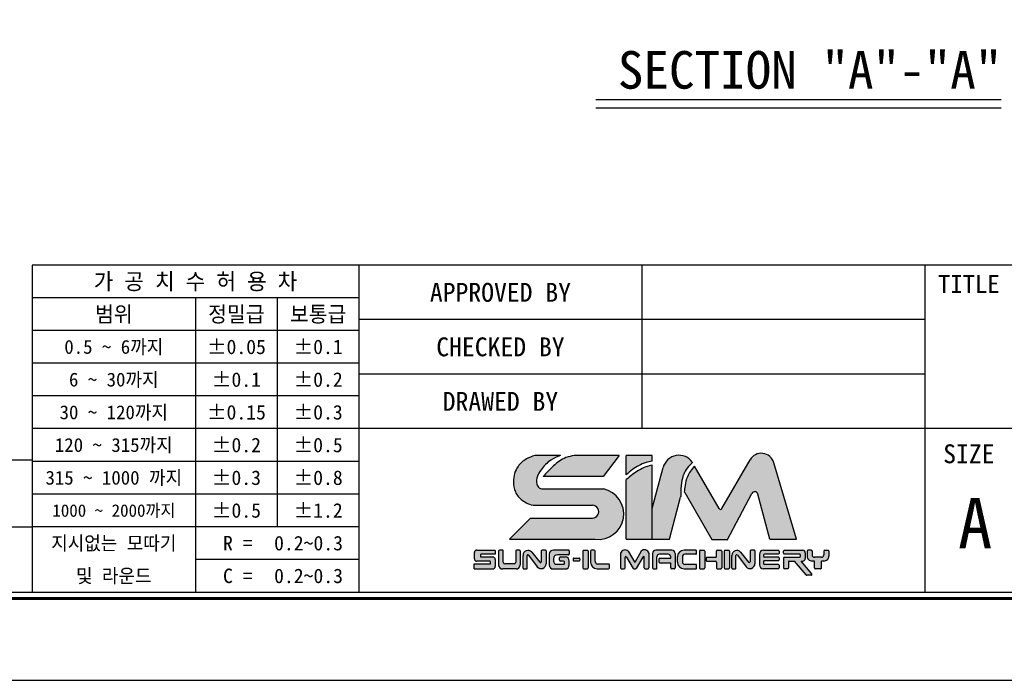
# Model space of a CAD drawing. Header units: millimetres. Extents: x 1195 to 1543, y 641 to 887.
# Tile 2 of 2: x 1381 to 1473, y 641 to 702. Entities that reach past the tile are written whole.
import ezdxf
from ezdxf.enums import TextEntityAlignment as Align

# ---------------------------------------------------------------- set-up
doc = ezdxf.new("R2010")
doc.units = ezdxf.units.MM
doc.layers.add('Z5', color=7, linetype='Continuous')
doc.layers.add('Z7', color=7, linetype='Continuous')

# ---------------------------------------------------------------- blocks, each defined once
blk = doc.blocks.new('란표제')
h = blk.add_hatch(color=8)
h.dxf.hatch_style = 1
edge = h.paths.add_edge_path()
edge.add_spline(control_points=[(211.586712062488, 14.73767623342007), (211.5979655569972, 15.05995682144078), (211.6173841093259, 15.61607052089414), (211.7789107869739, 16.3460245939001), (212.0883945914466, 16.90037927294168), (212.3712800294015, 17.17334599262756), (212.5211611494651, 17.31797188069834)], knot_values=[0, 0, 0, 0, 0.7435831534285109, 1.283095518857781, 1.707763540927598, 2.186317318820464, 2.186317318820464, 2.186317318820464, 2.186317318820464], degree=3, periodic=0)
edge.add_arc((211.4478182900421, 16.58453128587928), 1.300000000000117, 34.34572044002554, 164.9999999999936)
edge.add_line((210.1921147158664, 16.92099604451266), (209.319017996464, 13.66255472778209))
edge.add_line((209.319017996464, 13.66255472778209), (209.319017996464, 11.2074160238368))
edge.add_line((209.319017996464, 11.2074160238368), (210.6863499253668, 11.2074160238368))
edge.add_line((210.6863499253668, 11.2074160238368), (211.5798839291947, 14.54213032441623))
edge.add_spline(control_points=[(211.5798839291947, 14.5421303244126), (211.5821599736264, 14.60731229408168), (211.5844360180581, 14.67249426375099), (211.586712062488, 14.73767623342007)], knot_values=[2.186317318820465, 2.186317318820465, 2.186317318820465, 2.186317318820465, 2.336708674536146, 2.336708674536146, 2.336708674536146, 2.336708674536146], degree=3, periodic=0)
edge = h.paths.add_edge_path()
edge.add_arc((217.4733307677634, 14.73094655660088), 0.2599999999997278, 14.999999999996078, 152.0936797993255, ccw=False)
edge.add_line((217.7244714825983, 14.79823950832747), (218.681274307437, 11.22740275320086))
edge.add_line((218.681274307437, 11.22740275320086), (220.7932630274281, 11.22740275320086))
edge.add_line((220.7932630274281, 11.22740275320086), (218.9990320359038, 17.29391512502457))
edge.add_arc((218.0017364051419, 16.99895508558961), 1.040000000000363, 16.47610349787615, 150.0000000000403)
edge.add_line((217.101069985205, 17.51895508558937), (214.8678378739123, 13.65088360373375))
edge.add_arc((214.7552545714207, 13.71588360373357), 0.1299999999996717, 210.0000000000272, 330.0000000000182, ccw=False)
edge.add_line((214.642671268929, 13.65088360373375), (212.6921295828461, 17.02932090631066))
edge.add_spline(control_points=[(212.6921295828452, 17.02932090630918), (212.5742457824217, 16.89979221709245), (212.3414632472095, 16.64401477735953), (212.065290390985, 16.12183659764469), (211.9274507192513, 15.54940397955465), (211.8798952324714, 15.13850761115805), (211.8598466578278, 14.96528077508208)], knot_values=[0, 0, 0, 0, 0.523800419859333, 1.034337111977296, 1.752334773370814, 2.275651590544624, 2.275651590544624, 2.275651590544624, 2.275651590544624], degree=3, periodic=0)
edge.add_arc((211.7973139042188, 14.85130860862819), 0.1300000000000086, 30.0000000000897, 61.24788174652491, ccw=False)
edge.add_line((211.9098972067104, 14.91630860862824), (214.0576988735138, 11.19620699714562))
edge.add_line((214.0576988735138, 11.19620699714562), (215.3070704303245, 11.1962069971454))
edge.add_line((215.3070704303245, 11.1962069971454), (217.243565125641, 14.85263365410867))
h = blk.add_hatch(color=150)
h.dxf.hatch_style = 1
edge = h.paths.add_edge_path()
edge.add_spline(control_points=[(207.254885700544, 16.33602195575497), (207.4122922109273, 16.47608683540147), (207.7174809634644, 16.74765264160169), (208.2523540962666, 17.06731062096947), (208.7774405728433, 17.32249890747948), (209.1543874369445, 17.38665720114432), (209.319017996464, 17.41467816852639)], knot_values=[0, 0, 0, 0, 0.6304310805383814, 1.222315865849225, 1.865724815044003, 2.364625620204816, 2.364625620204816, 2.364625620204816, 2.364625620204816], degree=3, periodic=0)
edge.add_line((209.319017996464, 17.41467816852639), (209.319017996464, 17.8749359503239))
edge.add_line((209.319017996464, 17.8749359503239), (207.254885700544, 17.8749359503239))
edge.add_line((207.254885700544, 17.8749359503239), (207.254885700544, 16.33602195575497))
edge = h.paths.add_edge_path()
edge.add_spline(control_points=[(209.319017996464, 17.09505608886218), (209.1507810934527, 17.05636180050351), (208.7718837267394, 16.96921585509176), (208.2430076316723, 16.7021166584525), (207.7228945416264, 16.35351243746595), (207.413543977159, 16.08416408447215), (207.254885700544, 15.9460219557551)], knot_values=[0, 0, 0, 0, 0.5164407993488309, 1.163110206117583, 1.761888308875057, 2.392319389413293, 2.392319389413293, 2.392319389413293, 2.392319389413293], degree=3, periodic=0)
edge.add_line((207.254885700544, 15.9460219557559), (207.254885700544, 11.2074160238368))
edge.add_line((207.254885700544, 11.2074160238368), (209.319017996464, 11.2074160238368))
edge.add_line((209.319017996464, 11.2074160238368), (209.319017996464, 17.09505608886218))
edge = h.paths.add_edge_path()
edge.add_line((205.4485281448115, 15.20675719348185), (200.5646388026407, 15.20675719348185))
edge.add_spline(control_points=[(200.5646388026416, 15.20675719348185), (200.4849448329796, 15.2311278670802), (200.2902893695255, 15.29065413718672), (200.0764048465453, 15.67955931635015), (200.1444277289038, 16.22277553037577), (200.5626230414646, 16.86702953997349), (201.1445093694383, 17.51252125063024), (201.753622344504, 17.7642963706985), (202.0212897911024, 17.8749359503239)], knot_values=[0, 0, 0, 0, 0.2433595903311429, 0.5944147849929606, 1.213183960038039, 1.789398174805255, 2.88702788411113, 3.747486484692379, 3.747486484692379, 3.747486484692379, 3.747486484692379], degree=3, periodic=0)
edge.add_line((202.021289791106, 17.87493595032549), (199.975920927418, 17.87493595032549))
edge.add_spline(control_points=[(199.975920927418, 17.87493595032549), (199.7520550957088, 17.7906646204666), (199.2509278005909, 17.60202188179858), (198.4944564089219, 16.96557093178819), (198.1991549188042, 15.94031959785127), (198.3773366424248, 14.94330619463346), (198.8409946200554, 14.33840604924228), (199.2605940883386, 14.13379854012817), (199.4124566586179, 14.059746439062)], knot_values=[0, 0, 0, 0, 0.550739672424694, 1.232839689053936, 2.19963066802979, 2.850121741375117, 3.513003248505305, 3.888995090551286, 3.888995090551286, 3.888995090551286, 3.888995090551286], degree=3, periodic=0)
edge.add_arc((200.0158996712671, 15.21120487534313), 1.299999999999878, 242.3423855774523, 270.0000000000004)
edge.add_line((200.0158996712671, 13.91120487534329), (204.5640160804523, 13.91120487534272))
edge.add_arc((204.5640160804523, 13.39961279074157), 0.5115920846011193, 270.18688939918, 90, ccw=False)
edge.add_line((204.565684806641, 12.88802342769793), (199.6526393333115, 12.88802342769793))
edge.add_line((199.6526393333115, 12.88802342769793), (197.9720319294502, 11.2074160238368))
edge.add_line((197.9720319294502, 11.2074160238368), (204.7937810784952, 11.2074160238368))
edge.add_arc((205.0304162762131, 13.2219417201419), 2.028376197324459, 263.3004820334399, 78.10426637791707)
edge = h.paths.add_edge_path(flags=17)
edge.add_spline(control_points=[(203.124493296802, 17.8749359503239), (202.8996633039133, 17.82721986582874), (202.2807588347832, 17.69586862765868), (201.4378743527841, 17.06335641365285), (200.9055243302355, 16.48007066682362), (200.6418784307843, 16.19119889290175)], knot_values=[0, 0, 0, 0, 0.6846043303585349, 1.884555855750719, 3.061918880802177, 3.061918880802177, 3.061918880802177, 3.061918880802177], degree=3, periodic=0)
edge.add_line((200.6418784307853, 16.19119889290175), (205.4077128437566, 16.19119889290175))
edge.add_line((205.4077128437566, 16.19119889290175), (206.7038211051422, 17.8749359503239))
edge.add_line((206.7038211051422, 17.8749359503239), (203.124493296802, 17.8749359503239))
h = blk.add_hatch(color=150)
h.dxf.hatch_style = 1
h.paths.add_polyline_path([(196.8398843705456, 9.607704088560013, 0.4142135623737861), (196.644884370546, 9.80270408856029), (195.7199446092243, 9.80270408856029, -0.4142135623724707), (195.6549446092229, 9.867704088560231), (195.654944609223, 9.948566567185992, -0.4142135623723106), (195.7199446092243, 10.0135665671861), (196.8398843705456, 10.0135665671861), (196.8398843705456, 10.3463613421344), (195.3763517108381, 10.34636134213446, 0.4142135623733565), (195.1813517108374, 10.15136134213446), (195.1813517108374, 9.651637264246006, 0.4142135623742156), (195.3763517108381, 9.45663726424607), (196.4043549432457, 9.456637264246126, -0.4142135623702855), (196.4693549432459, 9.391637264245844), (196.4693549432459, 9.314484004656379, -0.4142135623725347), (196.4043549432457, 9.249484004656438), (195.1625882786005, 9.249484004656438), (195.1625882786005, 8.845717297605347), (196.644884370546, 8.845717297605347, 0.4142135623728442), (196.8398843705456, 9.04071729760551)])
h.paths.add_polyline_path([(204.2241152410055, 10.26798301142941, 0.4142135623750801), (204.1591152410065, 10.33298301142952), (203.8636730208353, 10.33298301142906, 0.4142135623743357), (203.7986730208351, 10.26798301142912), (203.7986730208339, 8.929340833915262, 0.4142135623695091), (203.8636730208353, 8.864340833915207), (204.1591152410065, 8.864340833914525, 0.4142135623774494), (204.2241152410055, 8.929340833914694)])
h.paths.add_polyline_path([(207.1653805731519, 9.763626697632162, -0.7673269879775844), (207.2866722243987, 9.796126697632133), (207.8058751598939, 8.896840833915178, 0.2679491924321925), (207.8621668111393, 8.864340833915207), (207.9913022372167, 8.864340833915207, 0.2679491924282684), (208.0475938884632, 8.896840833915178), (208.5667968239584, 9.796126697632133, -0.7673269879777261), (208.6880884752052, 9.763626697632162), (208.6880884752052, 8.929340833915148, 0.4142135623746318), (208.7530884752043, 8.864340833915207), (208.9903602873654, 8.864340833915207, 0.4142135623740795), (209.0553602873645, 8.929340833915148), (209.0553602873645, 10.10884705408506, 0.5572135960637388), (208.4489020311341, 10.2713470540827), (207.9267345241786, 9.366926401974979), (207.4045670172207, 10.27134705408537, 0.5198906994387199), (206.7981087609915, 10.10884705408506), (206.7981087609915, 8.929340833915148, 0.4142135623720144), (206.8631087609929, 8.864340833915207), (207.1003805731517, 8.864340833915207, 0.414213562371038), (207.1653805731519, 8.929340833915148)])
h = blk.add_hatch(color=251)
h.dxf.hatch_style = 1
h.paths.add_polyline_path([(203.5669230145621, 9.653807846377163, 0.4142135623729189), (203.5019230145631, 9.718807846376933), (203.0985386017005, 9.718807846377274, 0.4142135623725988), (203.0335386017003, 9.653807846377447), (203.0335386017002, 9.535083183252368, 0.4142135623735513), (203.0985386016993, 9.470083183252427), (203.5019230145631, 9.470083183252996, 0.4142135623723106), (203.5669230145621, 9.535083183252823)])
h.paths.add_polyline_path([(198.8155383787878, 9.170717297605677), (198.8155383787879, 10.28136134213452, 0.4142135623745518), (198.7505383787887, 10.34636134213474), (198.5312483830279, 10.34636134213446, 0.4142135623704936), (198.4662483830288, 10.28136134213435), (198.4662483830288, 9.374979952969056, -0.4142135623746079), (198.3362483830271, 9.244979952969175), (197.6035467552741, 9.244979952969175, -0.4142135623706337), (197.4735467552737, 9.374979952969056), (197.4735467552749, 10.28136134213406, 0.4142135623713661), (197.4085467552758, 10.34636134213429), (197.173220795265, 10.3463613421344, 0.4142135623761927), (197.1082207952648, 10.28136134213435), (197.1082207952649, 9.170717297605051, 0.4142135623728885), (197.4332207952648, 8.845717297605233), (198.490538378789, 8.845717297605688, 0.4142135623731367)])
h.paths.add_polyline_path([(200.8836941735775, 9.265258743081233), (200.8836941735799, 10.28136134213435, 0.4142135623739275), (200.8186941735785, 10.3463613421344), (200.5662103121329, 10.34636134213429, 0.4142135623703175), (200.5012103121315, 10.28136134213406), (200.5012103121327, 9.419089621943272, -0.7053166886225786), (200.385850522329, 9.377993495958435), (199.7365529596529, 10.17365216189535, 0.7053166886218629), (199.0443942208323, 9.927075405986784), (199.0443942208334, 8.91071729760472, 0.4142135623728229), (199.1093942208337, 8.845717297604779), (199.3056264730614, 8.84571729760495, 0.4142135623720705), (199.3706264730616, 8.910717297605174), (199.3706264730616, 9.904828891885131, -0.7182104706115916), (199.4873633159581, 9.944177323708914), (200.1832731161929, 9.02916815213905, 0.7182104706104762)])
h.paths.add_polyline_path([(202.7217367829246, 9.170717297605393), (202.7217367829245, 9.475145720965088, 0.414213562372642), (202.3967367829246, 9.80014572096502), (202.0179389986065, 9.800145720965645, 0.414213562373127), (201.9529389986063, 9.735145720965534), (201.9529389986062, 9.538394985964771, 0.4142135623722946), (202.0179389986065, 9.47339498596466), (202.273324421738, 9.473394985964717, -0.4142135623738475), (202.3383244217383, 9.40839498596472), (202.3383244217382, 9.281672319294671, -0.414213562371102), (202.273324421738, 9.21667231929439), (201.7241999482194, 9.21667231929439, -0.4142135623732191), (201.4641999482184, 9.476672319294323), (201.4641999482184, 9.652153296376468, -0.4142135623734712), (201.7891999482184, 9.977153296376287), (202.6567367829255, 9.97715329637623, 0.4142135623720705), (202.7217367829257, 10.04215329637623), (202.7217367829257, 10.2813613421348, 0.4142135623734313), (202.6567367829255, 10.3463613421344), (201.4565649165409, 10.3463613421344, 0.4142135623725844), (201.1315649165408, 10.02136134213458), (201.1315649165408, 9.170717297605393, 0.4142135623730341), (201.4565649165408, 8.845717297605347), (202.3967367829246, 8.845717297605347, 0.4142135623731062)])
h.paths.add_polyline_path([(205.9125890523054, 9.174990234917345, 0.4142135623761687), (205.8475890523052, 9.23999023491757), (204.9759224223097, 9.23999023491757, -0.4142135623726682), (204.7809224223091, 9.434990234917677), (204.7809224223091, 10.26798301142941, 0.4142135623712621), (204.7159224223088, 10.33298301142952), (204.4844112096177, 10.33298301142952, 0.4142135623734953), (204.4194112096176, 10.26798301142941), (204.4194112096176, 9.38434083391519, 0.4142135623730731), (204.9394112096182, 8.864340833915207), (205.8475890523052, 8.864340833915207, 0.4142135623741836), (205.9125890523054, 8.929340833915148)])
h.paths.add_polyline_path([(209.694731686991, 9.823725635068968, -0.4142135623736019), (209.8897316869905, 10.01872563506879), (210.5938065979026, 10.0187256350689, -0.4142135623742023), (210.7888065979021, 9.823725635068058), (210.7888065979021, 9.69676070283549), (209.9214226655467, 9.696760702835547, 0.4142135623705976), (209.8564226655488, 9.631760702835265), (209.8564226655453, 9.40577132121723, 0.41421356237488), (209.9214226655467, 9.340771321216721), (210.7888065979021, 9.34077132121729), (210.7888065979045, 8.929340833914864, 0.4142135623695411), (210.8538065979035, 8.864340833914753), (211.0838216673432, 8.86434083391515, 0.4142135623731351), (211.1488216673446, 8.929340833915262), (211.1488216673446, 10.07298301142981, 0.4142135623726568), (210.8888216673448, 10.33298301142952), (209.5973415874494, 10.33298301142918, 0.4142135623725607), (209.337341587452, 10.07298301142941), (209.337341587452, 8.929340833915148, 0.4142135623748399), (209.4023415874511, 8.864340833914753), (209.6297316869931, 8.864340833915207, 0.4142135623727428), (209.694731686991, 8.929340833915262)])
h.paths.add_polyline_path([(212.8488973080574, 9.150598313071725, 0.4142135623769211), (212.7838973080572, 9.21559831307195), (211.9150975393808, 9.215598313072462, -0.4142135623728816), (211.7200975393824, 9.410598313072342), (211.7200975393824, 9.825681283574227, -0.4142135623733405), (211.9150975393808, 10.02068128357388), (212.7838973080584, 10.02068128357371, 0.4142135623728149), (212.8488973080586, 10.08568128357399), (212.8488973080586, 10.26798301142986, 0.4142135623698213), (212.7838973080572, 10.33298301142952), (211.8480273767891, 10.33298301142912, 0.414213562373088), (211.3280273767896, 9.812983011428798), (211.3280273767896, 9.384340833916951, 0.4142135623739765), (211.8480273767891, 8.864340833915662), (212.7838973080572, 8.864340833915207, 0.4142135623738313), (212.8488973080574, 8.929340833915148)])
h.paths.add_polyline_path([(213.492579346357, 10.26798301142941, 0.41421356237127), (213.4275793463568, 10.33298301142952), (213.1321371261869, 10.33298301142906, 0.414213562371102), (213.0671371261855, 10.26798301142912), (213.0671371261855, 8.929340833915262, 0.4142135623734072), (213.1321371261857, 8.864340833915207), (213.4275793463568, 8.864340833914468, 0.4142135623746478), (213.492579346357, 8.929340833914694)])
h.paths.add_polyline_path([(214.8456035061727, 10.26798301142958, 0.4142135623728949), (214.7806035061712, 10.33298301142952), (214.4851612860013, 10.33298301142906, 0.4142135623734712), (214.4201612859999, 10.26798301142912), (214.4201612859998, 9.839948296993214, -0.4142135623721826), (214.3551612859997, 9.774948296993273), (213.676330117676, 9.774948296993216, 0.4142135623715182), (213.6113301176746, 9.709948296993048), (213.6113301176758, 9.520356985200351, 0.4142135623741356), (213.676330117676, 9.455356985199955), (214.3551612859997, 9.45535698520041, -0.4142135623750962), (214.4201612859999, 9.390356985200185), (214.4201612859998, 8.929340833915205, 0.4142135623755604), (214.4851612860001, 8.864340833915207), (214.7806035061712, 8.864340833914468, 0.414213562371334), (214.8456035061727, 8.929340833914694)])
h.paths.add_polyline_path([(215.4624624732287, 10.26798301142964, 0.4142135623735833), (215.3974624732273, 10.33298301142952), (215.1020202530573, 10.33298301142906, 0.414213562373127), (215.0370202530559, 10.26798301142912), (215.0370202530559, 8.929340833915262, 0.4142135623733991), (215.1020202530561, 8.864340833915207), (215.3974624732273, 8.864340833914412, 0.4142135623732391), (215.4624624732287, 8.929340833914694)])
h.paths.add_polyline_path([(216.339469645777, 10.17365216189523, 0.7053166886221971), (215.6473109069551, 9.927075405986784), (215.6473109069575, 8.91071729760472, 0.4142135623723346), (215.7123109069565, 8.845717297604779), (215.9085431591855, 8.84571729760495, 0.4142135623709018), (215.9735431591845, 8.910717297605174), (215.9735431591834, 9.904828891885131, -0.7182104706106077), (216.0902800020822, 9.944177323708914), (216.7861898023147, 9.02916815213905, 0.7182104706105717), (217.4866108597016, 9.265258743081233), (217.4866108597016, 10.28136134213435, 0.4142135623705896), (217.4216108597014, 10.3463613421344), (217.1691269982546, 10.34636134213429, 0.4142135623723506), (217.1041269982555, 10.28136134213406), (217.1041269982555, 9.419089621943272, -0.7053166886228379), (216.9887672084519, 9.377993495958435)])
h.paths.add_polyline_path([(219.420415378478, 10.26798301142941, 0.4142135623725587), (219.3554153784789, 10.33298301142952), (218.1709172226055, 10.33298301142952, 0.4142135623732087), (217.8459172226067, 10.00798301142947), (217.8459172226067, 9.189340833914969, 0.4142135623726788), (218.1709172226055, 8.864340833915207), (219.3554153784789, 8.864340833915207, 0.4142135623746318), (219.420415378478, 8.929340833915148), (219.420415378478, 9.143462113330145, 0.4142135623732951), (219.3554153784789, 9.208462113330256), (218.2404718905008, 9.208462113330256, -0.4142135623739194), (218.1754718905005, 9.273462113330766), (218.1754718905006, 9.438182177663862, -0.4142135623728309), (218.240471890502, 9.503182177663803), (219.3554153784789, 9.50318217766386, 0.414213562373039), (219.420415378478, 9.568182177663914), (219.420415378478, 9.728365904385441, 0.4142135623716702), (219.3554153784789, 9.793365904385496), (218.240471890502, 9.793365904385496, -0.4142135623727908), (218.1754718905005, 9.858365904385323), (218.1754718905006, 9.955071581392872, -0.4142135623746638), (218.2404718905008, 10.02007158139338), (219.3554153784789, 10.02007158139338, 0.4142135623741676), (219.420415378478, 10.08507158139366)])
h.paths.add_polyline_path([(221.4898233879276, 10.13798301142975, 0.4142135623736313), (221.2948233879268, 10.3329830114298), (219.8352710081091, 10.33298301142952, 0.4142135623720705), (219.7702710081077, 10.26798301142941), (219.7702710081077, 10.10677544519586, 0.414213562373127), (219.8352710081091, 10.04177544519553), (221.0336939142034, 10.0417754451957, -0.4142135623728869), (221.0986939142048, 9.976775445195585), (221.0986939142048, 9.837352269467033, -0.4142135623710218), (221.0336939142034, 9.772352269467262), (219.8352710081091, 9.772352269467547, 0.4142135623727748), (219.7702710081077, 9.707352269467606), (219.7702710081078, 8.929340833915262, 0.4142135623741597), (219.8352710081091, 8.864340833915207), (220.0926108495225, 8.864340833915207, 0.4142135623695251), (220.1576108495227, 8.929340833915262), (220.1576108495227, 9.414242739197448, -0.4142135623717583), (220.2226108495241, 9.479242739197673), (220.6306965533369, 9.479242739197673), (221.5531320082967, 8.379926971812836, 0.2216946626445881), (221.6029248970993, 8.356708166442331), (221.9552971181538, 8.35670816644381, 0.637070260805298), (222.0050900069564, 8.46348936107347), (221.1527717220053, 9.479242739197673), (221.2948233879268, 9.479242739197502, 0.414213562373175), (221.4898233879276, 9.674242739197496)])
h.paths.add_polyline_path([(223.366210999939, 9.869242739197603), (223.366210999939, 10.26798301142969, 0.4142135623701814), (223.3012109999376, 10.33298301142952), (223.0343925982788, 10.33298301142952, 0.4142135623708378), (222.9693925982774, 10.26798301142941), (222.9693925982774, 9.96735226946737, -0.4142135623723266), (222.7743925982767, 9.772352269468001), (222.2290342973, 9.772352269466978, -0.4142135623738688), (222.034034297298, 9.967352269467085), (222.034034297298, 10.26798301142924, 0.4142135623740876), (221.969034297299, 10.33298301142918), (221.7022158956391, 10.33298301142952, 0.4142135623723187), (221.63721589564, 10.26798301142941), (221.63721589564, 9.869242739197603, 0.4142135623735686), (222.0272158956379, 9.479242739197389), (222.9762109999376, 9.479242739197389, 0.4142135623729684)])
h.paths.add_polyline_path([(222.7748939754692, 9.479242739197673), (222.2133923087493, 9.479242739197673), (222.2133923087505, 8.929340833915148, 0.4142135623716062), (222.2783923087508, 8.864340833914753), (222.7098939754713, 8.864340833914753, 0.4142135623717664), (222.7748939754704, 8.929340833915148)])
for p, q in [((202.0212897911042, 17.87493595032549), (199.975920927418, 17.87493595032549)), ((206.7038211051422, 17.8749359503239), (203.124493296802, 17.8749359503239)), ((206.7038211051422, 17.8749359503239), (205.4077128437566, 16.19119889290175)), ((209.319017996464, 17.8749359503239), (207.254885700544, 17.8749359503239)), ((207.254885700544, 16.33602195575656), (207.254885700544, 17.8749359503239)), ((209.319017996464, 17.41467816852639), (209.319017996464, 17.8749359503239)), ((214.8678378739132, 13.65088360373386), (217.101069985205, 17.51895508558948)), ((220.7932630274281, 11.22740275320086), (218.9990320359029, 17.29391512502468)), ((209.319017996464, 11.2074160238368), (209.319017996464, 17.09505608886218)), ((209.319017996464, 13.66255472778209), (210.1921147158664, 16.92099604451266)), ((214.6426712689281, 13.65088360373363), (212.692129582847, 17.02932090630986)), ((205.4077128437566, 16.19119889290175), (200.6418784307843, 16.19119889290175)), ((207.254885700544, 11.2074160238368), (207.254885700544, 15.94602195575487)), ((200.5646388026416, 15.20675719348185), (205.4485281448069, 15.20675719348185)), ((211.9098972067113, 14.91630860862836), (214.0576988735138, 11.19620699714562)), ((210.6863499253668, 11.2074160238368), (211.5798839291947, 14.54213032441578)), ((215.2814177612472, 11.14777045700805), (217.2435651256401, 14.8526336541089)), ((218.681274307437, 11.22740275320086), (217.7244714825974, 14.79823950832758)), ((200.0158996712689, 13.91120487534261), (204.5640160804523, 13.91120487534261)), ((199.6526393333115, 12.88802342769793), (197.9720319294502, 11.20741602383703)), ((199.6526393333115, 12.88802342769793), (204.5623473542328, 12.88802342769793)), ((197.9720319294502, 11.2074160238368), (204.7937810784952, 11.2074160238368)), ((207.254885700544, 11.2074160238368), (209.319017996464, 11.2074160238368)), ((209.319017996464, 11.2074160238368), (210.6863499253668, 11.2074160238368)), ((214.0576988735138, 11.19620699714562), (215.2814177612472, 11.1962069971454)), ((218.681274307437, 11.22740275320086), (220.7932630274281, 11.22740275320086)), ((195.3763517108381, 10.3463613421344), (196.8398843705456, 10.3463613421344)), ((196.8398843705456, 10.32175464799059), (196.8398843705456, 10.0135665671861)), ((197.1082207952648, 10.28136134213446), (197.1082207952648, 9.170717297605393)), ((197.4085467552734, 10.3463613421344), (197.173220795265, 10.3463613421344)), ((197.4735467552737, 9.37497995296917), (197.4735467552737, 10.28136134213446)), ((198.4662483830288, 10.28136134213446), (198.4662483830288, 9.37497995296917)), ((198.7505383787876, 10.3463613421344), (198.5312483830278, 10.3463613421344)), ((198.8155383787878, 10.28136134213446), (198.8155383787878, 9.170717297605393)), ((200.5012103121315, 10.28136134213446), (200.5012103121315, 9.419089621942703)), ((200.8186941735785, 10.3463613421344), (200.5662103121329, 10.3463613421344)), ((200.8836941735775, 10.28136134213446), (200.8836941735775, 9.265258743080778)), ((202.6567367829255, 10.3463613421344), (201.4565649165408, 10.3463613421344)), ((202.7217367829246, 10.28136134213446), (202.7217367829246, 10.04215329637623)), ((202.7217367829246, 10.28136134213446), (202.7217367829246, 10.04215329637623)), ((203.7986730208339, 10.26798301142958), (203.7986730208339, 8.929340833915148)), ((203.8636730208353, 10.33298301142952), (204.1591152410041, 10.33298301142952)), ((204.2241152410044, 10.26798301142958), (204.2241152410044, 8.929340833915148)), ((204.4194112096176, 10.26798301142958), (204.4194112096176, 9.38434083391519)), ((204.7159224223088, 10.33298301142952), (204.4844112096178, 10.33298301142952)), ((204.7809224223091, 9.434990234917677), (204.7809224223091, 10.26798301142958)), ((207.4045670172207, 10.27134705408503), (207.9267345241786, 9.366926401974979)), ((208.4489020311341, 10.27134705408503), (207.9267345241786, 9.366926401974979)), ((210.8888216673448, 10.33298301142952), (209.5973415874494, 10.33298301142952)), ((212.7838973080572, 10.33298301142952), (211.8480273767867, 10.33298301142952)), ((212.8488973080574, 10.08568128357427), (212.8488973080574, 10.26798301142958)), ((213.0671371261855, 10.26798301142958), (213.0671371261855, 8.929340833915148)), ((213.1321371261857, 10.33298301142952), (213.4275793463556, 10.33298301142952)), ((213.492579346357, 10.26798301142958), (213.492579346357, 8.929340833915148)), ((214.4201612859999, 9.839948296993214), (214.4201612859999, 10.26798301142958)), ((214.4851612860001, 10.33298301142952), (214.7806035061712, 10.33298301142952)), ((214.8456035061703, 10.26798301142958), (214.8456035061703, 8.929340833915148)), ((215.0370202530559, 10.26798301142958), (215.0370202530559, 8.929340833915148)), ((215.1020202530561, 10.33298301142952), (215.3974624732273, 10.33298301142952)), ((215.4624624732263, 10.26798301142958), (215.4624624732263, 8.929340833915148)), ((217.1041269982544, 10.28136134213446), (217.1041269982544, 9.419089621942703)), ((217.4216108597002, 10.3463613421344), (217.1691269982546, 10.3463613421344)), ((217.4866108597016, 10.28136134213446), (217.4866108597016, 9.265258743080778)), ((218.1709172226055, 10.33298301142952), (219.3554153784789, 10.33298301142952)), ((219.420415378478, 10.26798301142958), (219.420415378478, 10.08507158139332)), ((219.7702710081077, 10.10677544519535), (219.7702710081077, 10.26798301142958)), ((219.835271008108, 10.33298301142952), (221.2948233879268, 10.33298301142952)), ((221.63721589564, 10.26798301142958), (221.63721589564, 9.869242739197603)), ((221.969034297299, 10.33298301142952), (221.7022158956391, 10.33298301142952)), ((222.034034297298, 10.26798301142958), (222.034034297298, 9.967352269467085)), ((222.9693925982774, 10.26798301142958), (222.9693925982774, 9.967352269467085)), ((223.0343925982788, 10.33298301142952), (223.3012109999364, 10.33298301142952)), ((223.3662109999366, 10.26798301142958), (223.3662109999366, 9.869242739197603)), ((195.1813517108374, 9.651637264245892), (195.1813517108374, 10.15136134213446)), ((196.4043549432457, 9.45663726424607), (195.3763517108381, 9.45663726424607)), ((195.6549446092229, 9.948566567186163), (195.6549446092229, 9.867704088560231)), ((196.8398843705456, 10.0135665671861), (195.7199446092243, 10.0135665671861)), ((195.7199446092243, 9.80270408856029), (196.644884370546, 9.80270408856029)), ((196.8398843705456, 9.607704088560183), (196.8398843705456, 9.04071729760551)), ((199.0443942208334, 8.910717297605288), (199.0443942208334, 9.92707540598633)), ((199.3706264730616, 8.910717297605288), (199.3706264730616, 9.904828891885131)), ((199.4873633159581, 9.944177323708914), (200.1832731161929, 9.029168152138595)), ((199.7365529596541, 10.17365216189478), (200.3858505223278, 9.377993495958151)), ((201.1315649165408, 10.02136134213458), (201.1315649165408, 9.170717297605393)), ((201.4641999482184, 9.652153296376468), (201.4641999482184, 9.476672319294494)), ((202.6567367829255, 9.977153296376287), (201.7891999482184, 9.977153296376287)), ((201.9529389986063, 9.538394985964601), (201.9529389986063, 9.735145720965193)), ((202.0179389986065, 9.800145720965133), (202.3967367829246, 9.800145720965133)), ((202.273324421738, 9.47339498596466), (202.0179389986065, 9.47339498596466)), ((202.3383244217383, 9.28167231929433), (202.3383244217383, 9.40839498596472)), ((202.7217367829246, 9.170717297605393), (202.7217367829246, 9.475145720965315)), ((203.0335386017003, 9.653807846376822), (203.0335386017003, 9.535083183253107)), ((203.0985386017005, 9.718807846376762), (203.5019230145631, 9.718807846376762)), ((203.5019230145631, 9.470083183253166), (203.0985386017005, 9.470083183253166)), ((203.5669230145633, 9.653807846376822), (203.5669230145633, 9.535083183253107)), ((206.7981087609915, 10.10884705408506), (206.7981087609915, 8.929340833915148)), ((207.1653805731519, 8.929340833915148), (207.1653805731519, 9.763626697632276)), ((207.2866722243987, 9.796126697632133), (207.8058751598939, 8.896840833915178)), ((208.5667968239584, 9.796126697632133), (208.0475938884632, 8.896840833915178)), ((208.6880884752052, 8.929340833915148), (208.6880884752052, 9.763626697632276)), ((209.0553602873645, 10.10884705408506), (209.0553602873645, 8.929340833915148)), ((209.3373415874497, 10.07298301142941), (209.3373415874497, 8.929340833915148)), ((209.694731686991, 8.929340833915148), (209.694731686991, 9.823725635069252)), ((209.8564226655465, 9.63176070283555), (209.8564226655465, 9.40577132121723)), ((210.5938065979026, 10.01872563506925), (209.8897316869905, 10.01872563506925)), ((209.9214226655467, 9.69676070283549), (210.7888065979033, 9.69676070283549)), ((210.7888065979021, 9.69676070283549), (210.7888065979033, 9.823725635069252)), ((211.1488216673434, 10.07298301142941), (211.1488216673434, 8.929340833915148)), ((211.3280273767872, 9.38434083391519), (211.3280273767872, 9.812983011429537)), ((211.7200975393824, 9.82568128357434), (211.7200975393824, 9.410598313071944)), ((212.7838973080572, 10.02068128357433), (211.9150975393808, 10.02068128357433)), ((213.6113301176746, 9.709948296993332), (213.6113301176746, 9.520356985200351)), ((213.676330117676, 9.774948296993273), (214.3551612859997, 9.774948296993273)), ((213.676330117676, 9.45535698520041), (214.3551612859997, 9.45535698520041)), ((215.6473109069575, 8.910717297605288), (215.6473109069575, 9.92707540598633)), ((215.9735431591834, 8.910717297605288), (215.9735431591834, 9.904828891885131)), ((216.0902800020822, 9.944177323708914), (216.7861898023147, 9.029168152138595)), ((216.339469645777, 10.17365216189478), (216.9887672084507, 9.377993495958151)), ((217.8459172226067, 10.00798301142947), (217.8459172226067, 9.189340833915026)), ((218.1754718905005, 9.955071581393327), (218.1754718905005, 9.858365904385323)), ((218.1754718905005, 9.438182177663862), (218.1754718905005, 9.273462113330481)), ((219.3554153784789, 10.02007158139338), (218.2404718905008, 10.02007158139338)), ((219.3554153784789, 9.793365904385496), (218.240471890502, 9.793365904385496)), ((219.3554153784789, 9.503182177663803), (218.240471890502, 9.503182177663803)), ((219.420415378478, 9.728365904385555), (219.420415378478, 9.568182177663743)), ((219.7702710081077, 9.707352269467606), (219.7702710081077, 8.929340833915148)), ((219.835271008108, 10.04177544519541), (221.0336939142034, 10.04177544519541)), ((219.835271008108, 9.772352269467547), (221.0336939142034, 9.772352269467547)), ((220.1576108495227, 9.414242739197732), (220.1576108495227, 8.929340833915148)), ((220.2226108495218, 9.479242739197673), (220.6306965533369, 9.479242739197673)), ((221.5531320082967, 8.379926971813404), (220.6306965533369, 9.479242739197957)), ((221.0986939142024, 9.976775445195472), (221.0986939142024, 9.837352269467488)), ((221.1527717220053, 9.479242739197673), (221.2948233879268, 9.479242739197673)), ((222.0050900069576, 8.463489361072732), (221.1527717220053, 9.479242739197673)), ((221.4898233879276, 10.13798301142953), (221.4898233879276, 9.67424273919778)), ((222.2133923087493, 9.479242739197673), (222.0272158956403, 9.479242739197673)), ((222.2133923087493, 8.929340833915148), (222.2133923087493, 9.479242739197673)), ((222.7743925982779, 9.772352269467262), (222.2290342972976, 9.772352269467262)), ((222.9762109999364, 9.479242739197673), (222.7748939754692, 9.479242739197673)), ((222.7748939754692, 8.929340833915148), (222.7748939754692, 9.479242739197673)), ((195.1625882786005, 8.845717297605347), (195.1625882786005, 9.249484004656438)), ((195.1625882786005, 9.249484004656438), (196.4043549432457, 9.249484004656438)), ((195.1625882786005, 8.845717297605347), (196.644884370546, 8.845717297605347)), ((196.4693549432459, 9.314484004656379), (196.4693549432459, 9.391637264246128)), ((198.490538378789, 8.845717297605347), (197.4332207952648, 8.845717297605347)), ((198.3362483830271, 9.244979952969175), (197.6035467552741, 9.244979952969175)), ((199.1093942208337, 8.845717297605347), (199.3056264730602, 8.845717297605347)), ((201.4565649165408, 8.845717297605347), (202.3967367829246, 8.845717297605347)), ((201.7241999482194, 9.21667231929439), (202.273324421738, 9.21667231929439)), ((203.8636730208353, 8.864340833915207), (204.1591152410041, 8.864340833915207)), ((204.9394112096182, 8.864340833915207), (205.8475890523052, 8.864340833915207)), ((205.8475890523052, 9.23999023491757), (204.9759224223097, 9.23999023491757)), ((205.9125890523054, 8.929340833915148), (205.9125890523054, 9.17499023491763)), ((206.8631087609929, 8.864340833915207), (207.1003805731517, 8.864340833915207)), ((207.8621668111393, 8.864340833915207), (207.9913022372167, 8.864340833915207)), ((208.7530884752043, 8.864340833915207), (208.9903602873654, 8.864340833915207)), ((209.4023415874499, 8.864340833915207), (209.6297316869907, 8.864340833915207)), ((209.9214226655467, 9.34077132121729), (210.7888065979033, 9.34077132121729)), ((210.7888065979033, 8.929340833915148), (210.7888065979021, 9.34077132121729)), ((211.0838216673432, 8.864340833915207), (210.8538065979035, 8.864340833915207)), ((211.8480273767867, 8.864340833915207), (212.783897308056, 8.864340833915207)), ((212.783897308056, 9.21559831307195), (211.9150975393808, 9.21559831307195)), ((212.8488973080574, 8.929340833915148), (212.8488973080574, 9.15059831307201)), ((213.1321371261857, 8.864340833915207), (213.4275793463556, 8.864340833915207)), ((214.4201612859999, 9.39035698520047), (214.4201612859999, 8.929340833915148)), ((214.4851612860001, 8.864340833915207), (214.7806035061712, 8.864340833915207)), ((215.1020202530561, 8.864340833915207), (215.3974624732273, 8.864340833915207)), ((215.7123109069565, 8.845717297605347), (215.9085431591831, 8.845717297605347)), ((219.3554153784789, 8.864340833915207), (218.1709172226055, 8.864340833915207)), ((219.3554153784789, 9.208462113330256), (218.2404718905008, 9.208462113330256)), ((219.420415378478, 9.143462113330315), (219.420415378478, 8.929340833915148)), ((220.0926108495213, 8.864340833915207), (219.835271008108, 8.864340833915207)), ((222.709893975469, 8.864340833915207), (222.2783923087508, 8.864340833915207)), ((221.9552971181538, 8.356708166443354), (221.6029248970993, 8.356708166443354))]:
    blk.add_line(p, q)
for centre, radius, start, end in [((218.0017364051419, 16.99895508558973), 1.04, 16.47610349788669, 149.9999999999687), ((211.4478182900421, 16.58453128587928), 1.3, 34.3457204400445, 165.0000000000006), ((205.0304162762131, 13.2219417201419), 2.028376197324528, 263.3004820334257, 78.10426637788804), ((211.7973139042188, 14.8513086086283), 0.13, 30.00000000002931, 61.24788175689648), ((217.4733307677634, 14.73094655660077), 0.26, 14.99999999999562, 152.0936797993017), ((200.0158996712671, 15.21120487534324), 1.3, 242.342385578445, 270), ((204.5640160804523, 13.39961279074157), 0.5115920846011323, 269.813110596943, 90), ((214.7552545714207, 13.71588360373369), 0.13, 210.0000000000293, 329.9999999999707), ((195.3763517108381, 10.15136134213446), 0.195, 90, 180), ((197.173220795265, 10.28136134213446), 0.065, 90, 180), ((197.4085467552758, 10.28136134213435), 0.065, 0, 90.00000000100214), ((198.5312483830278, 10.28136134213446), 0.065, 90, 180), ((198.7505383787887, 10.2813613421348), 0.065, 0, 90.00000000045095), ((199.4343942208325, 9.927075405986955), 0.39, 39.21617813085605, 180), ((200.5662103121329, 10.28136134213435), 0.065, 90.00000000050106, 180), ((200.8186941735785, 10.28136134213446), 0.065, 0, 90.00000000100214), ((201.4565649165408, 10.02136134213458), 0.325, 90, 180), ((202.6567367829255, 10.28136134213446), 0.065, 0, 90.00000000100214), ((203.8636730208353, 10.26798301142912), 0.065, 90.00000000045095, 180), ((204.1591152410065, 10.26798301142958), 0.065, 0, 90.00000000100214), ((204.4844112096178, 10.26798301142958), 0.065, 90, 180), ((204.7159224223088, 10.26798301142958), 0.065, 0, 90), ((207.1583587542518, 9.977292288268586), 0.3835188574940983, 50.0609962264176, 159.9390037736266), ((208.7018605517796, 10.0024845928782), 0.3691544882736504, 16.74570727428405, 133.254292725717), ((209.5973415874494, 10.0729830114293), 0.26, 90.00000000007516, 180), ((210.8888216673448, 10.07298301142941), 0.26, 0, 90.00000000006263), ((211.8480273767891, 9.812983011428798), 0.52, 90.00000000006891, 180), ((212.7838973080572, 10.26798301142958), 0.065, 0, 90.00000000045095), ((213.1321371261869, 10.26798301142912), 0.065, 90.00000000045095, 180), ((213.4275793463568, 10.26798301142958), 0.065, 0, 90.00000000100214), ((214.4851612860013, 10.26798301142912), 0.065, 90.00000000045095, 180), ((214.7806035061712, 10.26798301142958), 0.065, 0, 90.00000000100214), ((215.1020202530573, 10.26798301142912), 0.065, 90.00000000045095, 180), ((215.3974624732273, 10.26798301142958), 0.065, 0, 90.00000000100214), ((216.0373109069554, 9.927075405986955), 0.39, 39.21617813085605, 180), ((217.1691269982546, 10.28136134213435), 0.065, 90.00000000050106, 180), ((217.4216108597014, 10.28136134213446), 0.065, 0, 90.00000000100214), ((218.1709172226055, 10.00798301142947), 0.325, 90, 180), ((219.3554153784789, 10.26798301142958), 0.065, 0, 90), ((219.8352710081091, 10.26798301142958), 0.065, 90.00000000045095, 180), ((221.2948233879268, 10.1379830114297), 0.195, 0, 90), ((221.7022158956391, 10.26798301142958), 0.065, 90, 180), ((221.969034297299, 10.26798301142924), 0.065, 0, 90.00000000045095), ((223.0343925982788, 10.26798301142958), 0.065, 90.00000000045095, 180), ((223.3012109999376, 10.26798301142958), 0.065, 0, 90.00000000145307), ((195.3763517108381, 9.651637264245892), 0.195, 180, 270), ((195.7199446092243, 9.948566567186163), 0.065, 90, 180), ((195.7199446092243, 9.867704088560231), 0.065, 180, 270), ((196.4043549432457, 9.391637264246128), 0.065, 0, 90), ((196.644884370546, 9.607704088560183), 0.195, 0, 90), ((199.4356264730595, 9.904828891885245), 0.065, 37.25478689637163, 180), ((200.4362103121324, 9.419089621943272), 0.065, 219.2161781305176, 0), ((201.7891999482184, 9.652153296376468), 0.325, 90, 180), ((201.7241999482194, 9.476672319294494), 0.26, 180, 270), ((202.0179389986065, 9.735145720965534), 0.065, 90, 180), ((202.0179389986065, 9.538394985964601), 0.065, 180, 270), ((202.273324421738, 9.40839498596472), 0.065, 0, 90), ((202.3967367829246, 9.475145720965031), 0.325, 0, 90), ((202.6567367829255, 10.04215329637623), 0.065, 269.9999999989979, 0), ((203.0985386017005, 9.653807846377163), 0.065, 90, 180), ((203.0985386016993, 9.535083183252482), 0.065, 180, 270.000000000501), ((203.5019230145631, 9.653807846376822), 0.065, 0, 90), ((203.5019230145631, 9.535083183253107), 0.065, 270, 0), ((204.9759224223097, 9.434990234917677), 0.195, 180, 270), ((207.2303805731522, 9.763626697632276), 0.065, 30.00000000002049, 180), ((208.6230884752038, 9.763626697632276), 0.065, 0, 149.9999999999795), ((209.8897316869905, 9.823725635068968), 0.195, 90, 180), ((209.9214226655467, 9.63176070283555), 0.065, 90.00000000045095, 180), ((209.9214226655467, 9.405771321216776), 0.065, 180, 270.000000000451), ((210.5938065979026, 9.823725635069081), 0.195, 0, 89.99999999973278), ((211.9150975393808, 9.825681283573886), 0.195, 90, 180), ((211.9150975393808, 9.410598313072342), 0.195, 180, 270.0000000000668), ((212.7838973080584, 10.08568128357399), 0.065, 269.9999999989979, 0), ((213.676330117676, 9.709948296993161), 0.065, 90, 180), ((213.676330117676, 9.520356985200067), 0.065, 180, 269.9999999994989), ((214.3551612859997, 9.839948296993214), 0.065, 270, 0), ((214.3551612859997, 9.39035698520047), 0.065, 0, 90), ((216.0385431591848, 9.904828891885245), 0.065, 37.25478689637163, 180), ((217.0391269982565, 9.419089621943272), 0.065, 219.2161781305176, 0), ((218.2404718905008, 9.95507158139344), 0.065, 90, 180), ((218.240471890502, 9.858365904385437), 0.065, 180, 270), ((218.240471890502, 9.438182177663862), 0.065, 90, 180), ((219.3554153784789, 10.08507158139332), 0.065, 270, 0), ((219.3554153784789, 9.728365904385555), 0.065, 0, 90), ((219.3554153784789, 9.568182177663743), 0.065, 270, 0), ((219.8352710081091, 10.10677544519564), 0.065, 180, 269.9999999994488), ((219.8352710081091, 9.707352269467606), 0.065, 90.00000000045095, 180), ((220.2226108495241, 9.414242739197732), 0.065, 90.00000000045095, 180), ((221.0336939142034, 9.976775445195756), 0.065, 0, 90.00000000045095), ((221.0336939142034, 9.837352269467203), 0.065, 269.9999999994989, 0), ((221.2948233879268, 9.674242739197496), 0.195, 270, 0), ((222.0272158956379, 9.869242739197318), 0.39, 180, 270.0000000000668), ((222.2290342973, 9.967352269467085), 0.195, 180, 269.9999999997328), ((222.7743925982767, 9.967352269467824), 0.195, 270.0000000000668, 0), ((222.9762109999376, 9.869242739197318), 0.39, 269.999999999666, 0), ((196.4043549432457, 9.314484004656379), 0.065, 270, 0), ((196.644884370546, 9.04071729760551), 0.195, 270, 0), ((197.4332207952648, 9.170717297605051), 0.325, 180, 269.9999999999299), ((197.6035467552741, 9.37497995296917), 0.13, 180, 270), ((198.3362483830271, 9.37497995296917), 0.13, 270, 0), ((198.490538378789, 9.170717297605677), 0.325, 270.0000000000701, 0), ((199.1093942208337, 8.91071729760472), 0.065, 180, 270), ((199.3056264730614, 8.910717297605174), 0.065, 269.9999999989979, 0), ((200.4936941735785, 9.265258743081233), 0.39, 217.2547868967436, 0), ((201.4565649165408, 9.170717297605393), 0.325, 180, 269.9999999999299), ((202.273324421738, 9.28167231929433), 0.065, 270, 0), ((202.3967367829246, 9.170717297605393), 0.325, 270, 0), ((203.8636730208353, 8.929340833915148), 0.065, 180, 270), ((204.1591152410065, 8.929340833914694), 0.065, 269.9999999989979, 0), ((204.9394112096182, 9.38434083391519), 0.52, 180, 270), ((205.8475890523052, 9.17499023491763), 0.065, 0, 90), ((205.8475890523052, 8.929340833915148), 0.065, 270, 0), ((206.8631087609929, 8.929340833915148), 0.065, 180, 270), ((207.1003805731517, 8.929340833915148), 0.065, 270, 0), ((207.8621668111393, 8.929340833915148), 0.065, 210.0000000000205, 270), ((207.9913022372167, 8.929340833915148), 0.065, 270, 329.9999999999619), ((208.7530884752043, 8.929340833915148), 0.065, 180, 270), ((208.9903602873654, 8.929340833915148), 0.065, 270, 0), ((209.4023415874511, 8.929340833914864), 0.065, 180, 269.9999999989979), ((209.6297316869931, 8.929340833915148), 0.065, 269.9999999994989, 0), ((210.8538065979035, 8.929340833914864), 0.065, 180, 269.9999999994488), ((211.0838216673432, 8.929340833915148), 0.065, 269.9999999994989, 0), ((211.8480273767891, 9.384340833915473), 0.52, 180, 269.9999999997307), ((212.7838973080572, 9.150598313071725), 0.065, 0, 90.00000000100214), ((212.7838973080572, 8.929340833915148), 0.065, 269.9999999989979, 0), ((213.1321371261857, 8.929340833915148), 0.065, 180, 270), ((213.4275793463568, 8.929340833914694), 0.065, 269.9999999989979, 0), ((214.4851612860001, 8.929340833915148), 0.065, 180, 270), ((214.7806035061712, 8.929340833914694), 0.065, 269.9999999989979, 0), ((215.1020202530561, 8.929340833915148), 0.065, 180, 270), ((215.3974624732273, 8.929340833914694), 0.065, 269.9999999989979, 0), ((215.7123109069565, 8.91071729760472), 0.065, 180, 270), ((215.9085431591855, 8.910717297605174), 0.065, 269.9999999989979, 0), ((217.0966108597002, 9.265258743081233), 0.39, 217.2547868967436, 0), ((218.1709172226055, 9.189340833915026), 0.325, 180, 270), ((218.2404718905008, 9.273462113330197), 0.065, 180, 270), ((219.3554153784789, 9.143462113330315), 0.065, 0, 90), ((219.3554153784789, 8.929340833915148), 0.065, 270, 0), ((219.8352710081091, 8.929340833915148), 0.065, 180, 269.9999999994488), ((220.0926108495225, 8.929340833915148), 0.065, 269.9999999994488, 0), ((222.2783923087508, 8.929340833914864), 0.065, 180, 269.9999999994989), ((222.7098939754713, 8.929340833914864), 0.065, 269.9999999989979, 0), ((221.6029248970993, 8.421708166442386), 0.065, 219.9999999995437, 270), ((221.9552971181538, 8.42170816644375), 0.065, 270.0000000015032, 39.99999999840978)]:
    blk.add_arc(centre, radius, start, end)
for points, knots in [([(199.975920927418, 17.87493595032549), (199.7520550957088, 17.7906646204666), (199.2509278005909, 17.60202188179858), (198.4944564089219, 16.96557093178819), (198.1991549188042, 15.94031959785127), (198.3773366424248, 14.94330619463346), (198.8409946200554, 14.33840604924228), (199.2605940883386, 14.13379854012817), (199.4124566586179, 14.059746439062)], [0, 0, 0, 0, 0.550739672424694, 1.232839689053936, 2.19963066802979, 2.850121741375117, 3.513003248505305, 3.888995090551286, 3.888995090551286, 3.888995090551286, 3.888995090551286]), ([(212.5211611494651, 17.31797188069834), (212.3712800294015, 17.17334599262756), (212.0883945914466, 16.90037927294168), (211.7789107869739, 16.3460245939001), (211.6173841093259, 15.61607052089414), (211.5979655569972, 15.05995682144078), (211.586712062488, 14.73767623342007), (211.5844360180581, 14.67249426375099), (211.5821599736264, 14.60731229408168), (211.5798839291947, 14.5421303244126)], [0, 0, 0, 0, 0.4785537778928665, 0.9032217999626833, 1.442734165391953, 2.186317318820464, 2.186317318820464, 2.186317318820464, 2.336708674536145, 2.336708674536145, 2.336708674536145, 2.336708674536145])]:
    blk.add_open_spline(points, degree=3, knots=knots)
for points in [[(202.0212897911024, 17.8749359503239), (201.2490932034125, 17.49532900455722), (200.4768731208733, 16.71528597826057), (200.190647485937, 16.21518828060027), (200.1515971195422, 15.59765256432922), (200.3406189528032, 15.30183083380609), (200.5646388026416, 15.20675719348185)], [(203.124493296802, 17.8749359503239), (202.4632162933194, 17.69774731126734), (201.4627580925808, 17.03520142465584), (200.6418784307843, 16.19119889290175)], [(209.319017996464, 17.41467816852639), (208.8310535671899, 17.31079010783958), (208.2421489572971, 17.05162522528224), (207.7391370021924, 16.73968521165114), (207.254885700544, 16.33602195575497)], [(209.319017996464, 17.09505608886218), (208.8201744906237, 16.96139137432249), (208.236324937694, 16.6833607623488), (207.7391370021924, 16.34968521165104), (207.254885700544, 15.9460219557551)], [(212.6921295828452, 17.02932090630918), (212.3563704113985, 16.62728526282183), (212.1147307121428, 16.17755426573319), (211.9288992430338, 15.48402178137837), (211.8598466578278, 14.96528077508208)]]:
    blk.add_spline(points, degree=3)
at = {"layer": 'Z7'}
for p, q in [((290.0000000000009, 33), (160.0000000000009, 33)), ((160.0000000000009, 33), (160.0000000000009, 7)), ((186.0000000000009, 33), (186.0000000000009, 7)), ((208.5000000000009, 33), (208.5000000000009, 20)), ((231.0000000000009, 33), (231.0000000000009, 7)), ((186.0000000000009, 30.39999999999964), (160.0000000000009, 30.39999999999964)), ((173.0000000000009, 30.39999999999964), (173.0000000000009, 7)), ((179.5000000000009, 30.39999999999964), (179.5000000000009, 12.20000000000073)), ((231.0000000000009, 28.66666666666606), (186.0000000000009, 28.66666666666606)), ((186.0000000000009, 27.79999999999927), (160.0000000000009, 27.79999999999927)), ((186.0000000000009, 25.20000000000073), (160.0000000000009, 25.20000000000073)), ((231.0000000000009, 24.33333333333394), (186.0000000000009, 24.33333333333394)), ((186.0000000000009, 22.60000000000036), (160.0000000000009, 22.60000000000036)), ((186.0000000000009, 20), (160.0000000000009, 20)), ((290.0000000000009, 20), (186.0000000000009, 20)), ((160.0000000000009, 17.5), (62, 17.5)), ((186.0000000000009, 17.39999999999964), (160.0000000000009, 17.39999999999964)), ((186.0000000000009, 14.79999999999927), (160.0000000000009, 14.79999999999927)), ((147.0000000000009, 12.20000000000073), (160.0000000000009, 12.20000000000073)), ((186.0000000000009, 12.20000000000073), (160.0000000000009, 12.20000000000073)), ((186.0000000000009, 9.600000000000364), (173.0000000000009, 9.600000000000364))]:
    blk.add_line(p, q, dxfattribs=at)
at = {"layer": 'Z7', "color": 0}
blk.add_line((0, 0), (297.0000000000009, 0), dxfattribs=at)
at = {"layer": 'Z7', "const_width": 0.25}
blk.add_lwpolyline([(290.5000000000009, 6.5), (290.5000000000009, 203.5), (10, 203.5), (10, 6.5)], close=True, dxfattribs=at)
at = {"layer": 'Z7'}
blk.add_lwpolyline([(290.0000000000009, 7), (290.0000000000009, 203), (10.5, 203), (10.5, 7)], close=True, dxfattribs=at)
for p in [(208.5000000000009, 28.66666666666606), (208.5000000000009, 24.33333333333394)]:
    blk.add_point(p, dxfattribs=at)
at = {"layer": 'Z5', "ltscale": 0.5}
for tag, p, height in [('TITLE', (237.1657184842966, 24.40589700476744), 2.5), ('도번', (251.1811757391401, 15.64243272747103), 2.5), ('SCALE', (253.7810780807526, 9.552501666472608), 1.2), ('DATE', (277.0199167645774, 9.511328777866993), 1.2)]:
    blk.add_attdef(tag, p, '', height=height, dxfattribs=at)
at = {"layer": 'Z7'}
for s, height, p in [('가 공 치 수 허 용 차', 1.3, (173.0000000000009, 31.70000000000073)), ('TITLE', 1.444, (234.5000000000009, 31.5)), ('APPROVED BY', 1.5, (197.2500000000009, 30.83333333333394)), ('범위', 1.25, (166.5000000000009, 29.10000000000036)), ('정밀급', 1.25, (176.2500000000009, 29.10000000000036)), ('보통급', 1.25, (182.7500000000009, 29.10000000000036)), ('0.5 ~ 6까지', 1.1, (166.5000000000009, 26.5)), ('%%P0.05', 1.15, (176.2500000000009, 26.5)), ('%%P0.1', 1.15, (182.7500000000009, 26.5)), ('CHECKED BY', 1.5, (197.2500000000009, 26.5)), ('6 ~ 30까지', 1.1, (166.5000000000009, 23.89999999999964)), ('%%P0.1', 1.15, (176.2500000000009, 23.89999999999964)), ('%%P0.2', 1.15, (182.7500000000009, 23.89999999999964)), ('DRAWED BY', 1.5, (197.2500000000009, 22.16666666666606)), ('30 ~ 120까지', 1.1, (166.5000000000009, 21.29999999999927)), ('%%P0.15', 1.15, (176.2500000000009, 21.29999999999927)), ('%%P0.3', 1.15, (182.7500000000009, 21.29999999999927)), ('120 ~ 315까지', 1.1, (166.5000000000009, 18.70000000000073)), ('%%P0.2', 1.15, (176.2500000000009, 18.70000000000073)), ('%%P0.5', 1.15, (182.7500000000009, 18.70000000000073)), ('SIZE', 1.5, (234.5000000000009, 18)), ('315 ~ 1000 까지', 1.1, (166.5000000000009, 16.10000000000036)), ('%%P0.3', 1.15, (176.2500000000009, 16.10000000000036)), ('%%P0.8', 1.15, (182.7500000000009, 16.10000000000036)), ('1000 ~ 2000까지', 0.9900000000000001, (166.5030811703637, 13.49078300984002)), ('%%P0.5', 1.15, (176.2500000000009, 13.5)), ('%%P1.2', 1.15, (182.7500000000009, 13.5)), ('A', 4, (235.0000000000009, 12.5)), ('지시없는 모따기', 1.1, (166.5000000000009, 10.89999999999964)), ('R = ', 1.15, (176.7500000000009, 10.89999999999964)), ('및 라운드', 1.1, (166.5000000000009, 8.299999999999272)), ('C = ', 1.15, (176.7500000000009, 8.299999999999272))]:
    blk.add_text(s, height=height, dxfattribs=at).set_placement(p, align=Align.MIDDLE_CENTER)
for tag, p in [('필렛', (179.2500000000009, 10.89999999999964)), ('모따기', (179.2500000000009, 8.299999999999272))]:
    blk.add_attdef(tag, text='', height=1.15, dxfattribs=at).set_placement(p, align=Align.MIDDLE_LEFT)

msp = doc.modelspace()

# ---------------------------------------------------------------- linework, layer by layer
at = {"ltscale": 4}
for p, q in [((1434.817830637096, 694.7909332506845), (1472.569982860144, 694.7909332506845)), ((1434.817830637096, 694.0109301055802), (1472.569982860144, 694.0109301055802))]:
    msp.add_line(p, q, dxfattribs=at)

# ---------------------------------------------------------------- block references
at = {"ltscale": 5}
ref = msp.add_blockref('란표제', (1194.958812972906, 640.7348083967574), dxfattribs=dict(at, xscale=1.170964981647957, yscale=1.170964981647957, zscale=1.170964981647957))
ref.add_attrib('모따기', '0.2~0.3', dxfattribs={"layer": 'Z7', "height": 1.34660972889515}).set_placement((1404.854285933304, 650.4538177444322), align=Align.MIDDLE_LEFT)
ref.add_attrib('필렛', '0.2~0.3', dxfattribs={"layer": 'Z7', "height": 1.34660972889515}).set_placement((1404.854285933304, 653.4983266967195), align=Align.MIDDLE_LEFT)

# ---------------------------------------------------------------- texts
at = {"color": 3, "ltscale": 0.5, "insert": (1472.576907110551, 695.7348102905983), "char_height": 3.500000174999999, "attachment_point": 9}
msp.add_mtext('\\A1;SECTION "A"-"A"', dxfattribs=at)

doc.saveas('drawing.dxf')
